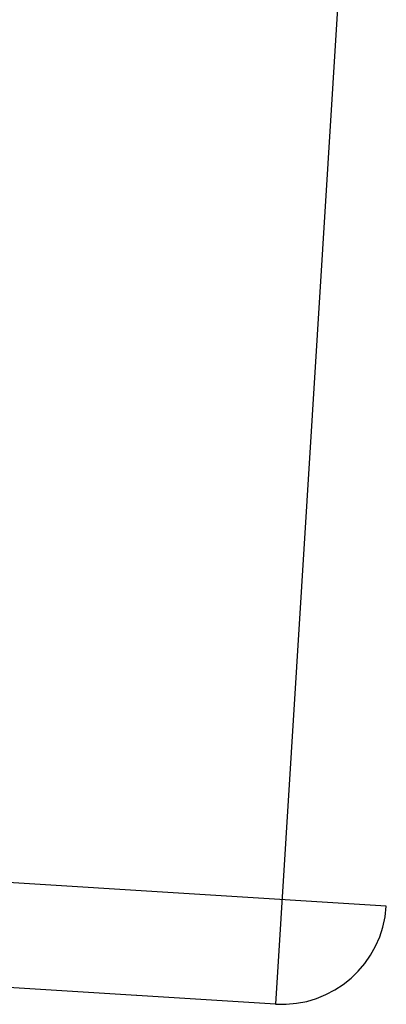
# Model space of a CAD drawing. Header units: inches. Extents: x 16 to 173, y 15 to 159.
# Tile 35 of 43: x 109.859 to 110.052, y 127.199 to 127.717. Entities that reach past the tile are written whole.
import ezdxf

# ---------------------------------------------------------------- set-up
doc = ezdxf.new("R2010")
doc.units = ezdxf.units.IN
doc.header["$MEASUREMENT"] = 0
doc.layers.add('ARREDI Salotti  - living rooms', color=32, linetype='Continuous')

# ---------------------------------------------------------------- blocks, each defined once
blk = doc.blocks.new('A$C14193859')
at = {"layer": 'ARREDI Salotti  - living rooms'}
for p, q in [((0.8499999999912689, 0.7000000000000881), (0.8499999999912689, 4.263256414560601e-14)), ((0.8999999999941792, 0.04999999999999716), (0, 0.04999999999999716)), ((0.8499999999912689, 4.263256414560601e-14), (0.05000000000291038, 4.263256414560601e-14))]:
    blk.add_line(p, q, dxfattribs=at)
blk.add_arc((0.8499999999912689, 0.04999999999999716), 0.05, 270, 0, dxfattribs=at)

msp = doc.modelspace()

# ---------------------------------------------------------------- block references
at = {"xscale": 1.1, "yscale": 1.1, "zscale": 1.1, "rotation": 356.4350889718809}
msp.add_blockref('A$C14193859', (109.0606475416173, 127.2576569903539), dxfattribs=at)

doc.saveas('drawing.dxf')
